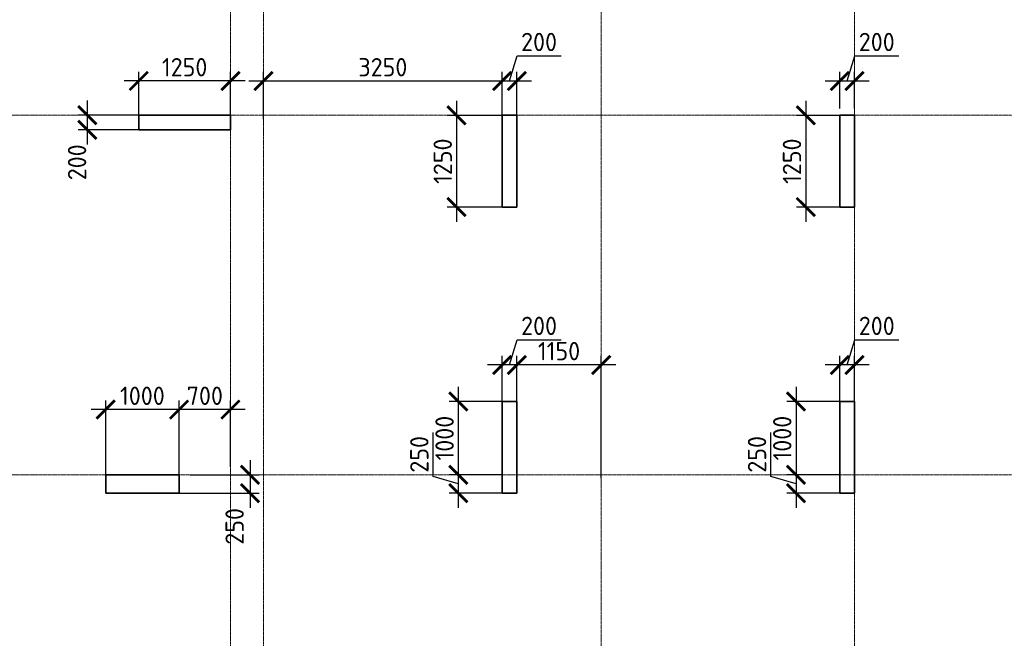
# Model space of a CAD drawing. Header units: millimetres. Extents: x 369815 to 1481759, y -423071 to -27917.
# Tile 103 of 256: x 447736 to 461148, y -183355 to -174922. Entities that reach past the tile are written whole.
import ezdxf

# ---------------------------------------------------------------- set-up
doc = ezdxf.new("R2010")
doc.units = ezdxf.units.MM
doc.linetypes.add('______5', pattern=[1100, 800, -100, 100, -100])
doc.linetypes.add('осевая', pattern=[50.8, 31.75, -6.35, 6.35, -6.35])
doc.layers.add('Колонна_ бетон', color=7, linetype='Continuous', lineweight=50, true_color=0xb4b496)
doc.layers.add('Оси', color=40, linetype='______5', lineweight=18)
doc.layers.add('РАЗМЕРЫ', color=1, linetype='Continuous', lineweight=9)
doc.styles.add('GOST-2.304_Type-B', font='GOST_Common.ttf')
doc.dimstyles.new('СПДС', dxfattribs={"dimscale": 100, "dimtxt": 2.5, "dimasz": 2.5, "dimexe": 1.25, "dimexo": 0, "dimtad": 1, "dimdec": 0, "dimtxsty": 'GOST-2.304_Type-B', "dimblk": 'ARCHTICK', "dimcen": 2.5, "dimdle": 2, "dimadec": 0, "dimazin": 2, "dimtfac": 0.75, "dimtdec": 0, "dimtmove": 1, "dimatfit": 3, "dimfxl": 1, "dimtolj": 1, "dimarcsym": 1})

# ---------------------------------------------------------------- blocks, each defined once
blk = doc.blocks.new('_ArchTick')
at = {"color": 0, "linetype": 'ByBlock', "const_width": 0.15}
blk.add_lwpolyline([(-0.5, -0.5), (0.5, 0.5)], dxfattribs=at)
blk = doc.blocks.new('*D732')
at = {"layer": 'DEFPOINTS', "color": 0, "transparency": 16777216}
for p in [(449358, -175757), (449358, -176276, -360), (450608, -176376, -360)]:
    blk.add_point(p, dxfattribs=at)
at = {"layer": 'РАЗМЕРЫ', "color": 0, "lineweight": -2, "transparency": 16777216}
for p, q in [((449358, -176276), (449358, -175632)), ((450608, -176376), (450608, -175632)), ((450808, -175757), (449158, -175757))]:
    blk.add_line(p, q, dxfattribs=at)
at = {"layer": 'РАЗМЕРЫ', "color": 0, "lineweight": -2, "transparency": 16777216, "xscale": 250, "yscale": 250, "zscale": 250, "rotation": 180}
blk.add_blockref('_ArchTick', (449358, -175757), dxfattribs=at)
at = {"layer": 'РАЗМЕРЫ', "color": 0, "lineweight": -2, "transparency": 16777216, "xscale": 250, "yscale": 250, "zscale": 250}
blk.add_blockref('_ArchTick', (450608, -175757), dxfattribs=at)
at = {"layer": 'РАЗМЕРЫ', "color": 0, "transparency": 16777216, "insert": (449983, -175570), "char_height": 250, "attachment_point": 5, "style": 'GOST-2.304_Type-B'}
blk.add_mtext('\\A1;1250', dxfattribs=at)
blk = doc.blocks.new('*D733')
at = {"layer": 'DEFPOINTS', "color": 0, "transparency": 16777216}
for p in [(449482, -176224, -360), (448657, -176424), (449358, -176424, -360)]:
    blk.add_point(p, dxfattribs=at)
at = {"layer": 'РАЗМЕРЫ', "color": 0, "lineweight": -2, "transparency": 16777216}
for p, q in [((448657, -176024), (448657, -176624)), ((449482, -176224), (448532, -176224)), ((449358, -176424), (448532, -176424))]:
    blk.add_line(p, q, dxfattribs=at)
at = {"layer": 'РАЗМЕРЫ', "color": 0, "lineweight": -2, "transparency": 16777216, "xscale": 250, "yscale": 250, "zscale": 250}
for p, rotation in [((448657, -176224), 90), ((448657, -176424), 270)]:
    blk.add_blockref('_ArchTick', p, dxfattribs=dict(at, rotation=rotation))
at = {"layer": 'РАЗМЕРЫ', "color": 0, "transparency": 16777216, "insert": (448518, -176866), "char_height": 250, "attachment_point": 5, "rotation": 90, "style": 'GOST-2.304_Type-B'}
blk.add_mtext('\\A1;200', dxfattribs=at)
blk = doc.blocks.new('*D734')
at = {"layer": 'DEFPOINTS', "color": 0, "transparency": 16777216}
for p in [(454308, -175757), (451058, -176276), (454308, -176276, -360)]:
    blk.add_point(p, dxfattribs=at)
at = {"layer": 'РАЗМЕРЫ', "color": 0, "lineweight": -2, "transparency": 16777216}
for p, q in [((451058, -176276), (451058, -175632)), ((454308, -176276), (454308, -175632)), ((450858, -175757), (454508, -175757))]:
    blk.add_line(p, q, dxfattribs=at)
at = {"layer": 'РАЗМЕРЫ', "color": 0, "lineweight": -2, "transparency": 16777216, "xscale": 250, "yscale": 250, "zscale": 250, "rotation": 180}
blk.add_blockref('_ArchTick', (451058, -175757), dxfattribs=at)
at = {"layer": 'РАЗМЕРЫ', "color": 0, "lineweight": -2, "transparency": 16777216, "xscale": 250, "yscale": 250, "zscale": 250}
blk.add_blockref('_ArchTick', (454308, -175757), dxfattribs=at)
at = {"layer": 'РАЗМЕРЫ', "color": 0, "transparency": 16777216, "insert": (452683, -175570), "char_height": 250, "attachment_point": 5, "style": 'GOST-2.304_Type-B'}
blk.add_mtext('\\A1;3250', dxfattribs=at)
blk = doc.blocks.new('*D735')
at = {"layer": 'DEFPOINTS', "color": 0, "transparency": 16777216}
for p in [(454508, -175757), (454308, -176121), (454508, -176276)]:
    blk.add_point(p, dxfattribs=at)
at = {"layer": 'РАЗМЕРЫ', "color": 0, "lineweight": -2, "transparency": 16777216}
for p, q in [((454408, -175757), (454511, -175413)), ((454511, -175413), (455111, -175413)), ((454308, -176121), (454308, -175632)), ((454508, -176276), (454508, -175632)), ((454108, -175757), (454708, -175757))]:
    blk.add_line(p, q, dxfattribs=at)
at = {"layer": 'РАЗМЕРЫ', "color": 0, "lineweight": -2, "transparency": 16777216, "xscale": 250, "yscale": 250, "zscale": 250, "rotation": 180}
blk.add_blockref('_ArchTick', (454308, -175757), dxfattribs=at)
at = {"layer": 'РАЗМЕРЫ', "color": 0, "lineweight": -2, "transparency": 16777216, "xscale": 250, "yscale": 250, "zscale": 250}
blk.add_blockref('_ArchTick', (454508, -175757), dxfattribs=at)
at = {"layer": 'РАЗМЕРЫ', "color": 0, "transparency": 16777216, "insert": (454811, -175226), "char_height": 250, "attachment_point": 5, "style": 'GOST-2.304_Type-B'}
blk.add_mtext('\\A1;200', dxfattribs=at)
blk = doc.blocks.new('*D736')
at = {"layer": 'DEFPOINTS', "color": 0, "transparency": 16777216}
for p in [(454408, -176226, -360), (453686, -177476), (454308, -177476, -360)]:
    blk.add_point(p, dxfattribs=at)
at = {"layer": 'РАЗМЕРЫ', "color": 0, "lineweight": -2, "transparency": 16777216}
for p, q in [((453686, -176026), (453686, -177676)), ((454408, -176226), (453561, -176226)), ((454308, -177476), (453561, -177476))]:
    blk.add_line(p, q, dxfattribs=at)
at = {"layer": 'РАЗМЕРЫ', "color": 0, "lineweight": -2, "transparency": 16777216, "xscale": 250, "yscale": 250, "zscale": 250}
for p, rotation in [((453686, -176226), 90), ((453686, -177476), 270)]:
    blk.add_blockref('_ArchTick', p, dxfattribs=dict(at, rotation=rotation))
at = {"layer": 'РАЗМЕРЫ', "color": 0, "transparency": 16777216, "insert": (453499, -176851), "char_height": 250, "attachment_point": 5, "rotation": 90, "style": 'GOST-2.304_Type-B'}
blk.add_mtext('\\A1;1250', dxfattribs=at)
blk = doc.blocks.new('*D737')
at = {"layer": 'DEFPOINTS', "color": 0, "transparency": 16777216}
for p in [(459108, -175757), (458908, -176131), (459108, -176131)]:
    blk.add_point(p, dxfattribs=at)
at = {"layer": 'РАЗМЕРЫ', "color": 0, "lineweight": -2, "transparency": 16777216}
for p, q in [((459008, -175757), (459111, -175413)), ((459111, -175413), (459711, -175413)), ((458908, -176131), (458908, -175632)), ((459108, -176131), (459108, -175632)), ((458708, -175757), (459308, -175757))]:
    blk.add_line(p, q, dxfattribs=at)
at = {"layer": 'РАЗМЕРЫ', "color": 0, "lineweight": -2, "transparency": 16777216, "xscale": 250, "yscale": 250, "zscale": 250, "rotation": 180}
blk.add_blockref('_ArchTick', (458908, -175757), dxfattribs=at)
at = {"layer": 'РАЗМЕРЫ', "color": 0, "lineweight": -2, "transparency": 16777216, "xscale": 250, "yscale": 250, "zscale": 250}
blk.add_blockref('_ArchTick', (459108, -175757), dxfattribs=at)
at = {"layer": 'РАЗМЕРЫ', "color": 0, "transparency": 16777216, "insert": (459411, -175226), "char_height": 250, "attachment_point": 5, "style": 'GOST-2.304_Type-B'}
blk.add_mtext('\\A1;200', dxfattribs=at)
blk = doc.blocks.new('*D738')
at = {"layer": 'DEFPOINTS', "color": 0, "transparency": 16777216}
for p in [(458908, -176226), (458444, -177476), (458908, -177476)]:
    blk.add_point(p, dxfattribs=at)
at = {"layer": 'РАЗМЕРЫ', "color": 0, "lineweight": -2, "transparency": 16777216}
for p, q in [((458444, -176026), (458444, -177676)), ((458908, -176226), (458319, -176226)), ((458908, -177476), (458319, -177476))]:
    blk.add_line(p, q, dxfattribs=at)
at = {"layer": 'РАЗМЕРЫ', "color": 0, "lineweight": -2, "transparency": 16777216, "xscale": 250, "yscale": 250, "zscale": 250}
for p, rotation in [((458444, -176226), 90), ((458444, -177476), 270)]:
    blk.add_blockref('_ArchTick', p, dxfattribs=dict(at, rotation=rotation))
at = {"layer": 'РАЗМЕРЫ', "color": 0, "transparency": 16777216, "insert": (458256, -176851), "char_height": 250, "attachment_point": 5, "rotation": 90, "style": 'GOST-2.304_Type-B'}
blk.add_mtext('\\A1;1250', dxfattribs=at)
blk = doc.blocks.new('*D755')
at = {"layer": 'DEFPOINTS', "color": 0, "transparency": 16777216}
for p in [(449908, -180236), (450608, -181018), (449908, -181176, -360)]:
    blk.add_point(p, dxfattribs=at)
at = {"layer": 'РАЗМЕРЫ', "color": 0, "lineweight": -2, "transparency": 16777216}
for p, q in [((449908, -181176), (449908, -180111)), ((450608, -181018), (450608, -180111)), ((450808, -180236), (449708, -180236))]:
    blk.add_line(p, q, dxfattribs=at)
at = {"layer": 'РАЗМЕРЫ', "color": 0, "lineweight": -2, "transparency": 16777216, "xscale": 250, "yscale": 250, "zscale": 250, "rotation": 180}
blk.add_blockref('_ArchTick', (449908, -180236), dxfattribs=at)
at = {"layer": 'РАЗМЕРЫ', "color": 0, "lineweight": -2, "transparency": 16777216, "xscale": 250, "yscale": 250, "zscale": 250}
blk.add_blockref('_ArchTick', (450608, -180236), dxfattribs=at)
at = {"layer": 'РАЗМЕРЫ', "color": 0, "transparency": 16777216, "insert": (450258, -180049), "char_height": 250, "attachment_point": 5, "style": 'GOST-2.304_Type-B'}
blk.add_mtext('\\A1;700', dxfattribs=at)
blk = doc.blocks.new('*D756')
at = {"layer": 'DEFPOINTS', "color": 0, "transparency": 16777216}
for p in [(448908, -180236), (448908, -181176), (449908, -181176)]:
    blk.add_point(p, dxfattribs=at)
at = {"layer": 'РАЗМЕРЫ', "color": 0, "lineweight": -2, "transparency": 16777216}
for p, q in [((448908, -181176), (448908, -180111)), ((449908, -181176), (449908, -180111)), ((450108, -180236), (448708, -180236))]:
    blk.add_line(p, q, dxfattribs=at)
at = {"layer": 'РАЗМЕРЫ', "color": 0, "lineweight": -2, "transparency": 16777216, "xscale": 250, "yscale": 250, "zscale": 250, "rotation": 180}
blk.add_blockref('_ArchTick', (448908, -180236), dxfattribs=at)
at = {"layer": 'РАЗМЕРЫ', "color": 0, "lineweight": -2, "transparency": 16777216, "xscale": 250, "yscale": 250, "zscale": 250}
blk.add_blockref('_ArchTick', (449908, -180236), dxfattribs=at)
at = {"layer": 'РАЗМЕРЫ', "color": 0, "transparency": 16777216, "insert": (449408, -180049), "char_height": 250, "attachment_point": 5, "style": 'GOST-2.304_Type-B'}
blk.add_mtext('\\A1;1000', dxfattribs=at)
blk = doc.blocks.new('*D757')
at = {"layer": 'DEFPOINTS', "color": 0, "transparency": 16777216}
for p in [(450056, -181126, -560), (449908, -181376, -200), (450874, -181376)]:
    blk.add_point(p, dxfattribs=at)
at = {"layer": 'РАЗМЕРЫ', "color": 0, "lineweight": -2, "transparency": 16777216}
for p, q in [((450874, -180926), (450874, -181576)), ((450056, -181126), (450999, -181126)), ((449908, -181376), (450999, -181376))]:
    blk.add_line(p, q, dxfattribs=at)
at = {"layer": 'РАЗМЕРЫ', "color": 0, "lineweight": -2, "transparency": 16777216, "xscale": 250, "yscale": 250, "zscale": 250}
for p, rotation in [((450874, -181126), 90), ((450874, -181376), 270)]:
    blk.add_blockref('_ArchTick', p, dxfattribs=dict(at, rotation=rotation))
at = {"layer": 'РАЗМЕРЫ', "color": 0, "transparency": 16777216, "insert": (450664, -181829), "char_height": 250, "attachment_point": 5, "rotation": 90, "style": 'GOST-2.304_Type-B'}
blk.add_mtext('\\A1;250', dxfattribs=at)
blk = doc.blocks.new('*D645')
at = {"layer": 'DEFPOINTS', "color": 0, "transparency": 16777216}
for p in [(454508, -179628), (454508, -181176, -360), (455658, -181176)]:
    blk.add_point(p, dxfattribs=at)
at = {"layer": 'РАЗМЕРЫ', "color": 0, "lineweight": -2, "transparency": 16777216}
for p, q in [((454508, -181176), (454508, -179503)), ((455658, -181176), (455658, -179503)), ((455858, -179628), (454308, -179628))]:
    blk.add_line(p, q, dxfattribs=at)
at = {"layer": 'РАЗМЕРЫ', "color": 0, "lineweight": -2, "transparency": 16777216, "xscale": 250, "yscale": 250, "zscale": 250, "rotation": 180}
blk.add_blockref('_ArchTick', (454508, -179628), dxfattribs=at)
at = {"layer": 'РАЗМЕРЫ', "color": 0, "lineweight": -2, "transparency": 16777216, "xscale": 250, "yscale": 250, "zscale": 250}
blk.add_blockref('_ArchTick', (455658, -179628), dxfattribs=at)
at = {"layer": 'РАЗМЕРЫ', "color": 0, "transparency": 16777216, "insert": (455083, -179440), "char_height": 250, "attachment_point": 5, "style": 'GOST-2.304_Type-B'}
blk.add_mtext('\\A1;1150', dxfattribs=at)
blk = doc.blocks.new('*D646')
at = {"layer": 'DEFPOINTS', "color": 0, "transparency": 16777216}
for p in [(454308, -179628), (454308, -180176), (454508, -180176)]:
    blk.add_point(p, dxfattribs=at)
at = {"layer": 'РАЗМЕРЫ', "color": 0, "lineweight": -2, "transparency": 16777216}
for p, q in [((454408, -179628), (454511, -179284)), ((454511, -179284), (455111, -179284)), ((454308, -180176), (454308, -179503)), ((454508, -180176), (454508, -179503)), ((454708, -179628), (454108, -179628))]:
    blk.add_line(p, q, dxfattribs=at)
at = {"layer": 'РАЗМЕРЫ', "color": 0, "lineweight": -2, "transparency": 16777216, "xscale": 250, "yscale": 250, "zscale": 250, "rotation": 180}
blk.add_blockref('_ArchTick', (454308, -179628), dxfattribs=at)
at = {"layer": 'РАЗМЕРЫ', "color": 0, "lineweight": -2, "transparency": 16777216, "xscale": 250, "yscale": 250, "zscale": 250}
blk.add_blockref('_ArchTick', (454508, -179628), dxfattribs=at)
at = {"layer": 'РАЗМЕРЫ', "color": 0, "transparency": 16777216, "insert": (454811, -179096), "char_height": 250, "attachment_point": 5, "style": 'GOST-2.304_Type-B'}
blk.add_mtext('\\A1;200', dxfattribs=at)
blk = doc.blocks.new('*D647')
at = {"layer": 'DEFPOINTS', "color": 0, "transparency": 16777216}
for p in [(454308, -180126, -200), (453711, -181126), (454308, -181126, -560)]:
    blk.add_point(p, dxfattribs=at)
at = {"layer": 'РАЗМЕРЫ', "color": 0, "lineweight": -2, "transparency": 16777216}
for p, q in [((453711, -179926), (453711, -181326)), ((454308, -180126), (453586, -180126)), ((454308, -181126), (453586, -181126))]:
    blk.add_line(p, q, dxfattribs=at)
at = {"layer": 'РАЗМЕРЫ', "color": 0, "lineweight": -2, "transparency": 16777216, "xscale": 250, "yscale": 250, "zscale": 250}
for p, rotation in [((453711, -180126), 90), ((453711, -181126), 270)]:
    blk.add_blockref('_ArchTick', p, dxfattribs=dict(at, rotation=rotation))
at = {"layer": 'РАЗМЕРЫ', "color": 0, "transparency": 16777216, "insert": (453524, -180626), "char_height": 250, "attachment_point": 5, "rotation": 90, "style": 'GOST-2.304_Type-B'}
blk.add_mtext('\\A1;1000', dxfattribs=at)
blk = doc.blocks.new('*D648')
at = {"layer": 'DEFPOINTS', "color": 0, "transparency": 16777216}
for p in [(454236, -181126), (453711, -181376), (454308, -181376, -200)]:
    blk.add_point(p, dxfattribs=at)
at = {"layer": 'РАЗМЕРЫ', "color": 0, "lineweight": -2, "transparency": 16777216}
for p, q in [((453367, -181147), (453367, -180547)), ((453711, -180926), (453711, -181576)), ((453711, -181251), (453367, -181147)), ((454236, -181126), (453586, -181126)), ((454308, -181376), (453586, -181376))]:
    blk.add_line(p, q, dxfattribs=at)
at = {"layer": 'РАЗМЕРЫ', "color": 0, "lineweight": -2, "transparency": 16777216, "xscale": 250, "yscale": 250, "zscale": 250}
for p, rotation in [((453711, -181126), 90), ((453711, -181376), 270)]:
    blk.add_blockref('_ArchTick', p, dxfattribs=dict(at, rotation=rotation))
at = {"layer": 'РАЗМЕРЫ', "color": 0, "transparency": 16777216, "insert": (453180, -180847), "char_height": 250, "attachment_point": 5, "rotation": 90, "style": 'GOST-2.304_Type-B'}
blk.add_mtext('\\A1;250', dxfattribs=at)
blk = doc.blocks.new('*D649')
at = {"layer": 'DEFPOINTS', "color": 0, "transparency": 16777216}
for p in [(458908, -179628), (458908, -180176, -360), (459108, -180176, -360)]:
    blk.add_point(p, dxfattribs=at)
at = {"layer": 'РАЗМЕРЫ', "color": 0, "lineweight": -2, "transparency": 16777216}
for p, q in [((459008, -179628), (459111, -179284)), ((459111, -179284), (459711, -179284)), ((458908, -180176), (458908, -179503)), ((459108, -180176), (459108, -179503)), ((459308, -179628), (458708, -179628))]:
    blk.add_line(p, q, dxfattribs=at)
at = {"layer": 'РАЗМЕРЫ', "color": 0, "lineweight": -2, "transparency": 16777216, "xscale": 250, "yscale": 250, "zscale": 250, "rotation": 180}
blk.add_blockref('_ArchTick', (458908, -179628), dxfattribs=at)
at = {"layer": 'РАЗМЕРЫ', "color": 0, "lineweight": -2, "transparency": 16777216, "xscale": 250, "yscale": 250, "zscale": 250}
blk.add_blockref('_ArchTick', (459108, -179628), dxfattribs=at)
at = {"layer": 'РАЗМЕРЫ', "color": 0, "transparency": 16777216, "insert": (459411, -179096), "char_height": 250, "attachment_point": 5, "style": 'GOST-2.304_Type-B'}
blk.add_mtext('\\A1;200', dxfattribs=at)
blk = doc.blocks.new('*D697')
at = {"layer": 'DEFPOINTS', "color": 0, "transparency": 16777216}
for p in [(458908, -180126, -200), (458311, -181126), (458908, -181126, -560)]:
    blk.add_point(p, dxfattribs=at)
at = {"layer": 'РАЗМЕРЫ', "color": 0, "lineweight": -2, "transparency": 16777216}
for p, q in [((458311, -179926), (458311, -181326)), ((458908, -180126), (458186, -180126)), ((458908, -181126), (458186, -181126))]:
    blk.add_line(p, q, dxfattribs=at)
at = {"layer": 'РАЗМЕРЫ', "color": 0, "lineweight": -2, "transparency": 16777216, "xscale": 250, "yscale": 250, "zscale": 250}
for p, rotation in [((458311, -180126), 90), ((458311, -181126), 270)]:
    blk.add_blockref('_ArchTick', p, dxfattribs=dict(at, rotation=rotation))
at = {"layer": 'РАЗМЕРЫ', "color": 0, "transparency": 16777216, "insert": (458124, -180626), "char_height": 250, "attachment_point": 5, "rotation": 90, "style": 'GOST-2.304_Type-B'}
blk.add_mtext('\\A1;1000', dxfattribs=at)
blk = doc.blocks.new('*D698')
at = {"layer": 'DEFPOINTS', "color": 0, "transparency": 16777216}
for p in [(458836, -181126), (458311, -181376), (458908, -181376, -200)]:
    blk.add_point(p, dxfattribs=at)
at = {"layer": 'РАЗМЕРЫ', "color": 0, "lineweight": -2, "transparency": 16777216}
for p, q in [((457967, -181147), (457967, -180547)), ((458311, -180926), (458311, -181576)), ((458311, -181251), (457967, -181147)), ((458836, -181126), (458186, -181126)), ((458908, -181376), (458186, -181376))]:
    blk.add_line(p, q, dxfattribs=at)
at = {"layer": 'РАЗМЕРЫ', "color": 0, "lineweight": -2, "transparency": 16777216, "xscale": 250, "yscale": 250, "zscale": 250}
for p, rotation in [((458311, -181126), 90), ((458311, -181376), 270)]:
    blk.add_blockref('_ArchTick', p, dxfattribs=dict(at, rotation=rotation))
at = {"layer": 'РАЗМЕРЫ', "color": 0, "transparency": 16777216, "insert": (457780, -180847), "char_height": 250, "attachment_point": 5, "rotation": 90, "style": 'GOST-2.304_Type-B'}
blk.add_mtext('\\A1;250', dxfattribs=at)
blk = doc.blocks.new('оси2')
at = {"layer": 'Оси', "color": 16, "linetype": 'осевая', "lineweight": 0, "ltscale": 0.5, "transparency": 33554687}
for p, q in [((996995.5, 5465.4), (996995.5, -20739.3)), ((1000445.5, 5465.4), (1000445.5, -20739.3)), ((991945.5, 4955.2), (991945.5, -20287.7)), ((992395.5, 4955.2), (992395.5, -20293.6)), ((979200, -9792.9), (1032582.1, -9792.9)), ((979200, -14692.9), (1032582.1, -14692.9))]:
    blk.add_line(p, q, dxfattribs=at)

msp = doc.modelspace()

# ---------------------------------------------------------------- linework, layer by layer
at = {"layer": 'Колонна_ бетон', "color": 180, "linetype": 'Continuous', "lineweight": 35, "transparency": 33554687}
for p, q in [((449357.9, -176225.6, -200), (449357.9, -176425.6, -200)), ((450607.9, -176225.6, -200), (449357.9, -176225.6, -200)), ((450607.9, -176425.6, -200), (450607.9, -176225.6, -200)), ((454307.9, -176225.6, -200), (454307.9, -177475.6, -200)), ((454507.9, -176225.6, -200), (454307.9, -176225.6, -200)), ((454507.9, -176225.6, -200), (454507.9, -177475.6, -200)), ((459107.9, -176225.6, -200), (458907.9, -176225.6, -200)), ((458907.9, -176225.6, -200), (458907.9, -177475.6, -200)), ((459107.9, -177475.6, -200), (459107.9, -176225.6, -200)), ((449357.9, -176425.6, -200), (450607.9, -176425.6, -200)), ((454307.9, -177475.6, -200), (454507.9, -177475.6, -200)), ((459107.9, -177475.6, -200), (458907.9, -177475.6, -200)), ((454307.9, -180125.6, -200), (454307.9, -181375.6, -200)), ((454507.9, -180125.6, -200), (454307.9, -180125.6, -200)), ((454507.9, -181375.6, -200), (454507.9, -180125.6, -200)), ((458907.9, -181375.6, -200), (458907.9, -180125.6, -200)), ((459107.9, -180125.6, -200), (458907.9, -180125.6, -200)), ((459107.9, -181375.6, -200), (459107.9, -180125.6, -200)), ((448907.9, -181125.6, -200), (448907.9, -181375.6, -200)), ((448907.9, -181125.6, -560), (449907.9, -181125.6, -560)), ((449907.9, -181125.6, -200), (449907.9, -181375.6, -200)), ((449907.9, -181375.6, -200), (448907.9, -181375.6, -200)), ((454507.9, -181375.6, -200), (454307.9, -181375.6, -200)), ((458907.9, -181375.6, -200), (459107.9, -181375.6, -200))]:
    msp.add_line(p, q, dxfattribs=at)

# ---------------------------------------------------------------- block references
at = {"layer": 'РАЗМЕРЫ'}
msp.add_blockref('оси2', (-541337.5, -166432.7, -1120), dxfattribs=at)

# ---------------------------------------------------------------- dimensions: what is measured, and where the dimension line sits
at = {"layer": 'РАЗМЕРЫ', "color": 146, "true_color": 0x006272}
for base, p1, p2, picture, middle in [((454508, -175757.2), (454308, -176120.7), (454508, -176275.6), '*D735', (454573.7, -175226)), ((459107.9, -175757.2), (458908, -176130.7), (459107.9, -176130.7), '*D737', (459173.6, -175226)), ((449358, -175757.2), (450608, -176375.6, -360), (449358, -176275.6, -360), '*D732', (449983, -175569.7)), ((454308, -175757.2), (451057.9, -176275.6), (454308, -176275.6, -360), '*D734', (452683, -175569.7)), ((454308, -179627.7), (454508, -180175.6), (454308, -180175.6), '*D646', (454573.7, -179096.5)), ((458908, -179627.7), (459107.9, -180175.6, -360), (458908, -180175.6, -360), '*D649', (459173.6, -179096.5)), ((454508, -179627.7), (455657.9, -181175.6), (454508, -181175.6, -360), '*D645', (455083, -179440.2)), ((448908, -180236.2), (449908, -181175.6), (448908, -181175.6), '*D756', (449408, -180048.7)), ((449908, -180236.2), (450607.9, -181017.7), (449908, -181175.6, -360), '*D755', (450258, -180048.7))]:
    dim = msp.add_linear_dim(base=base, p1=p1, p2=p2, dimstyle='СПДС', override={"dimtofl": 0}, dxfattribs=at)
    dim.commit()
    dim.dimension.update_dxf_attribs({"geometry": picture, "text_midpoint": middle})
for base, p1, p2, picture, middle in [((448656.6, -176423.7), (449482.1, -176223.7, -360), (449358, -176423.7, -360), '*D733', (448705.3, -176865.8)), ((450874.1, -181375.6), (450055.5, -181125.6, -560), (449907.9, -181375.6, -200), '*D757', (450851.1, -181829.5))]:
    dim = msp.add_linear_dim(base=base, p1=p1, p2=p2, angle=90, dimstyle='СПДС', override={"dimtofl": 0}, dxfattribs=at)
    dim.commit()
    dim.dimension.update_dxf_attribs({"geometry": picture, "text_midpoint": middle, "dimtype": 160})
for base, p1, p2, picture, middle in [((453686.1, -177475.6, -200), (454408, -176225.6, -560), (454308, -177475.6, -560), '*D736', (453498.6, -176850.6, -200)), ((458444, -177475.6, -200), (458907.9, -176225.6, -200), (458907.9, -177475.6, -200), '*D738', (458256.5, -176850.6, -200)), ((453711.1, -181125.6), (454308, -180125.6, -200), (454308, -181125.6, -560), '*D647', (453523.6, -180625.6)), ((458311.1, -181125.6), (458908, -180125.6, -200), (458908, -181125.6, -560), '*D697', (458123.6, -180625.6)), ((453711.1, -181375.6), (454236.1, -181125.6), (454307.9, -181375.6, -200), '*D648', (453179.9, -181084.9)), ((458311.1, -181375.6), (458836.1, -181125.6), (458907.9, -181375.6, -200), '*D698', (457779.9, -181084.9))]:
    dim = msp.add_linear_dim(base=base, p1=p1, p2=p2, angle=90, dimstyle='СПДС', override={"dimtofl": 0}, dxfattribs=at)
    dim.commit()
    dim.dimension.update_dxf_attribs({"geometry": picture, "text_midpoint": middle})

doc.saveas('drawing.dxf')
